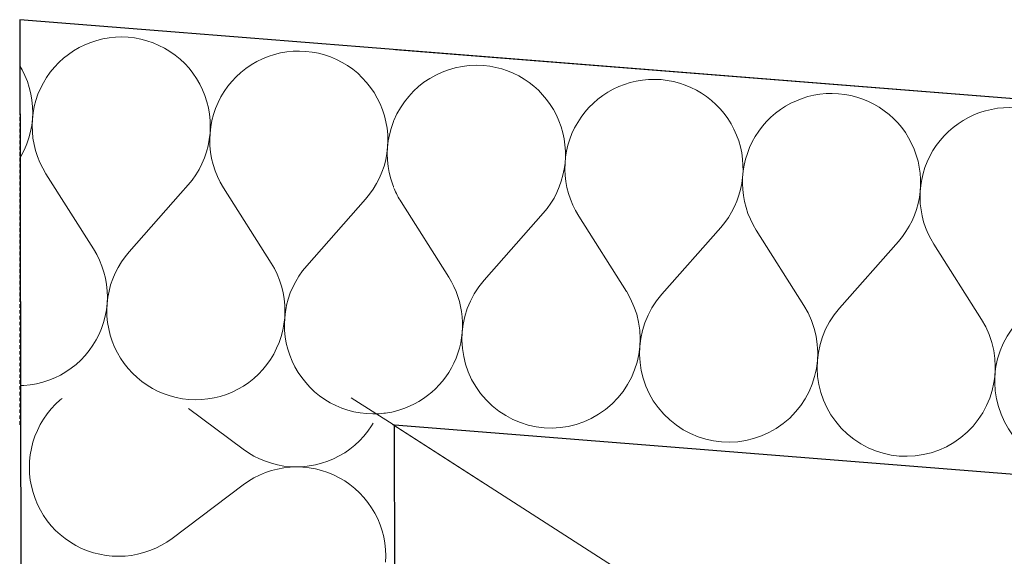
# Model space of a CAD drawing. Header units: millimetres. Extents: x -24674 to 2959, y -2716 to 20653.
# Tile 151 of 161: x -11148 to -10727, y 18761 to 18991. Entities that reach past the tile are written whole.
import ezdxf

# ---------------------------------------------------------------- set-up
doc = ezdxf.new("R2010")
doc.units = ezdxf.units.MM
doc.header["$MEASUREMENT"] = 0
for name, pattern in [('Wipeout_Contour', [1000, 0, -1000]), ('Čerchovaná', [450, 200, -117.5, 15, -117.5]), ('Čárkovaná S', [2.5, 1.5, -1])]:
    doc.linetypes.add(name, pattern=pattern)
for name, color, linetype in [('9._POHLED ZÁPADNÍ_1_2D prvky - obecné', 7, 'Continuous'), ('9._POHLED ZÁPADNÍ_1_Konstrukce - krov', 7, 'Continuous'), ('9._POHLED ZÁPADNÍ_1_Konstrukce - nosné', 7, 'Continuous'), ('9._POHLED ZÁPADNÍ_1_Kresby a obrázky', 7, 'Continuous'), ('9._POHLED ZÁPADNÍ_1_Nové_Konstrukce - nosné', 7, 'Continuous'), ('9._POHLED ZÁPADNÍ_1_Nové_Výplně - Povrchové', 7, 'Continuous'), ('9._POHLED ZÁPADNÍ_1_Nové_Výplně – Řezové', 7, 'Continuous'), ('9._POHLED ZÁPADNÍ_1_Výplně - Povrchové', 7, 'Continuous'), ('9._POHLED ZÁPADNÍ_1_VÝTAH VAR 1', 7, 'Continuous')]:
    doc.layers.add(name, color=color, linetype=linetype)

# ---------------------------------------------------------------- blocks, each defined once
blk = doc.blocks.new('*X14', base_point=(-27719.5, -6043.99))
at = {"layer": '9._POHLED ZÁPADNÍ_1_Nové_Výplně – Řezové', "color": 21, "linetype": 'Continuous', "lineweight": 20, "true_color": 0xffaaaa}
for p, q in [((-11131.7, 18972.43), (-11133.56, 18970.45)), ((-11131.54, 18972.57), (-11131.7, 18972.43)), ((-11147.33, 18969.3), (-11148.35, 18971.06)), ((-11146.13, 18966.86), (-11147.33, 18969.3)), ((-11135.29, 18968.35), (-11136.86, 18966.12)), ((-11133.56, 18970.45), (-11135.29, 18968.35)), ((-11145.11, 18964.34), (-11146.13, 18966.86)), ((-11144.27, 18961.75), (-11145.11, 18964.34)), ((-11138.26, 18963.8), (-11139.5, 18961.37)), ((-11136.86, 18966.12), (-11138.26, 18963.8)), ((-11143.62, 18959.11), (-11144.27, 18961.75)), ((-11143.16, 18956.43), (-11143.62, 18959.11)), ((-11140.56, 18958.87), (-11141.43, 18956.29)), ((-11139.5, 18961.37), (-11140.56, 18958.87)), ((-11142.89, 18953.72), (-11143.16, 18956.43)), ((-11141.43, 18956.29), (-11142.13, 18953.66)), ((-11142.94, 18948.28), (-11142.82, 18951)), ((-11142.63, 18950.99), (-11142.94, 18948.28)), ((-11142.82, 18951), (-11142.89, 18953.72)), ((-11142.13, 18953.66), (-11142.63, 18950.99)), ((-11143.25, 18945.58), (-11142.94, 18948.28)), ((-11142.94, 18948.28), (-11143.06, 18945.57)), ((-11144.46, 18940.28), (-11143.76, 18942.91)), ((-11143.76, 18942.91), (-11143.25, 18945.58)), ((-11143.06, 18945.57), (-11142.98, 18942.85)), ((-11142.98, 18942.85), (-11142.71, 18940.14)), ((-11146.4, 18935.2), (-11145.34, 18937.7)), ((-11145.34, 18937.7), (-11144.46, 18940.28)), ((-11142.71, 18940.14), (-11142.24, 18937.46)), ((-11147.64, 18932.78), (-11146.4, 18935.2)), ((-11142.24, 18937.46), (-11141.59, 18934.82)), ((-11141.59, 18934.82), (-11140.75, 18932.23)), ((-11148.28, 18931.72), (-11147.64, 18932.78)), ((-11140.75, 18932.23), (-11139.73, 18929.71)), ((-11139.73, 18929.71), (-11138.53, 18927.27)), ((-11138.53, 18927.27), (-11137.15, 18924.92)), ((-11116.78, 18892.73), (-11137.15, 18924.92)), ((-11101.59, 18891.52), (-11079.61, 18916.45)), ((-11115.41, 18890.38), (-11116.78, 18892.73)), ((-11101.59, 18891.52), (-11103.32, 18889.42)), ((-11114.21, 18887.94), (-11115.41, 18890.38)), ((-11113.19, 18885.42), (-11114.21, 18887.94)), ((-11104.89, 18887.2), (-11106.3, 18884.87)), ((-11103.32, 18889.42), (-11104.89, 18887.2)), ((-11112.35, 18882.83), (-11113.19, 18885.42)), ((-11106.3, 18884.87), (-11107.54, 18882.45)), ((-11111.69, 18880.19), (-11112.35, 18882.83)), ((-11111.23, 18877.51), (-11111.69, 18880.19)), ((-11108.6, 18879.94), (-11109.48, 18877.37)), ((-11107.54, 18882.45), (-11108.6, 18879.94)), ((-11110.96, 18874.8), (-11111.23, 18877.51)), ((-11110.88, 18872.08), (-11110.96, 18874.8)), ((-11110.18, 18874.74), (-11110.68, 18872.06)), ((-11109.48, 18877.37), (-11110.18, 18874.74)), ((-11111, 18869.36), (-11110.88, 18872.08)), ((-11110.68, 18872.06), (-11111, 18869.36)), ((-11111.81, 18863.99), (-11111.31, 18866.66)), ((-11111.31, 18866.66), (-11111, 18869.36)), ((-11111, 18869.36), (-11111.12, 18866.64)), ((-11111.12, 18866.64), (-11111.05, 18863.92)), ((-11035.05, 18863.32), (-11034.93, 18866.04)), ((-11034.73, 18866.03), (-11035.05, 18863.32)), ((-11034.93, 18866.04), (-11034.99, 18868.23)), ((-11034.43, 18867.62), (-11034.73, 18866.03)), ((-11112.5, 18861.35), (-11111.81, 18863.99)), ((-11111.05, 18863.92), (-11110.78, 18861.22)), ((-11035.36, 18860.62), (-11035.05, 18863.32)), ((-11035.05, 18863.32), (-11035.17, 18860.61)), ((-11114.44, 18856.27), (-11113.38, 18858.78)), ((-11113.38, 18858.78), (-11112.5, 18861.35)), ((-11110.78, 18861.22), (-11110.32, 18858.54)), ((-11110.32, 18858.54), (-11109.67, 18855.89)), ((-11036.55, 18855.32), (-11035.86, 18857.95)), ((-11035.86, 18857.95), (-11035.36, 18860.62)), ((-11035.17, 18860.61), (-11035.09, 18857.89)), ((-11035.09, 18857.89), (-11034.83, 18855.18)), ((-11117.08, 18851.52), (-11115.68, 18853.85)), ((-11115.68, 18853.85), (-11114.44, 18856.27)), ((-11109.67, 18855.89), (-11108.83, 18853.31)), ((-11037.43, 18852.74), (-11036.55, 18855.32)), ((-11034.83, 18855.18), (-11034.37, 18852.5)), ((-11120.37, 18847.19), (-11118.65, 18849.3)), ((-11118.65, 18849.3), (-11117.08, 18851.52)), ((-11108.83, 18853.31), (-11107.81, 18850.78)), ((-11107.81, 18850.78), (-11106.61, 18848.34)), ((-11039.73, 18847.81), (-11038.49, 18850.24)), ((-11038.49, 18850.24), (-11037.43, 18852.74)), ((-11034.37, 18852.5), (-11033.72, 18849.86)), ((-11033.72, 18849.86), (-11032.88, 18847.27)), ((-11124.25, 18843.38), (-11122.24, 18845.22)), ((-11122.24, 18845.22), (-11120.37, 18847.19)), ((-11106.61, 18848.34), (-11105.24, 18845.99)), ((-11105.24, 18845.99), (-11103.71, 18843.74)), ((-11042.7, 18843.26), (-11041.13, 18845.48)), ((-11041.13, 18845.48), (-11039.73, 18847.81)), ((-11032.88, 18847.27), (-11031.86, 18844.75)), ((-11128.63, 18840.15), (-11126.38, 18841.69)), ((-11126.38, 18841.69), (-11124.25, 18843.38)), ((-11103.71, 18843.74), (-11102.02, 18841.61)), ((-11102.02, 18841.61), (-11100.18, 18839.6)), ((-11046.29, 18839.18), (-11044.42, 18841.16)), ((-11044.42, 18841.16), (-11042.7, 18843.26)), ((-11031.86, 18844.75), (-11030.66, 18842.3)), ((-11030.66, 18842.3), (-11029.29, 18839.95)), ((-11138.53, 18835.72), (-11135.94, 18836.56)), ((-11135.94, 18836.56), (-11133.42, 18837.58)), ((-11133.42, 18837.58), (-11130.98, 18838.78)), ((-11130.98, 18838.78), (-11128.63, 18840.15)), ((-11100.18, 18839.6), (-11098.21, 18837.73)), ((-11098.21, 18837.73), (-11096.1, 18836.01)), ((-11050.43, 18835.65), (-11048.3, 18837.34)), ((-11048.3, 18837.34), (-11046.29, 18839.18)), ((-11029.29, 18839.95), (-11027.76, 18837.7)), ((-11027.76, 18837.7), (-11026.07, 18835.57)), ((-11148.11, 18834.3), (-11146.56, 18834.34)), ((-11146.56, 18834.34), (-11143.85, 18834.61)), ((-11143.85, 18834.61), (-11141.17, 18835.07)), ((-11141.17, 18835.07), (-11138.53, 18835.72)), ((-11096.1, 18836.01), (-11093.88, 18834.44)), ((-11093.88, 18834.44), (-11091.55, 18833.03)), ((-11091.55, 18833.03), (-11089.13, 18831.8)), ((-11057.47, 18831.55), (-11055.03, 18832.74)), ((-11055.03, 18832.74), (-11052.68, 18834.11)), ((-11052.68, 18834.11), (-11050.43, 18835.65)), ((-11026.07, 18835.57), (-11024.23, 18833.57)), ((-11024.23, 18833.57), (-11022.26, 18831.7)), ((-11089.13, 18831.8), (-11086.62, 18830.73)), ((-11086.62, 18830.73), (-11084.05, 18829.85)), ((-11084.05, 18829.85), (-11081.42, 18829.16)), ((-11081.42, 18829.16), (-11078.75, 18828.66)), ((-11078.75, 18828.66), (-11076.04, 18828.34)), ((-11076.04, 18828.34), (-11073.33, 18828.22)), ((-11073.33, 18828.22), (-11070.61, 18828.3)), ((-11070.61, 18828.3), (-11067.9, 18828.57)), ((-11067.9, 18828.57), (-11065.22, 18829.03)), ((-11065.22, 18829.03), (-11062.58, 18829.68)), ((-11062.58, 18829.68), (-11059.99, 18830.52)), ((-11059.99, 18830.52), (-11057.47, 18831.55)), ((-11022.26, 18831.7), (-11020.15, 18829.97)), ((-11020.15, 18829.97), (-11017.93, 18828.4)), ((-11017.93, 18828.4), (-11015.6, 18826.99)), ((-11015.6, 18826.99), (-11013.18, 18825.76)), ((-11013.18, 18825.76), (-11010.67, 18824.7)), ((-11010.67, 18824.7), (-11008.1, 18823.82)), ((-11008.1, 18823.82), (-11005.47, 18823.12)), ((-11005.47, 18823.12), (-11002.8, 18822.62)), ((-11002.8, 18822.62), (-11000.09, 18822.31)), ((-11000.09, 18822.31), (-10997.38, 18822.19)), ((-10997.38, 18822.19), (-10994.66, 18822.26)), ((-10994.66, 18822.26), (-10992.64, 18822.46))]:
    blk.add_line(p, q, dxfattribs=at)
blk = doc.blocks.new('*X15', base_point=(-27719.5, -6043.99))
at = {"layer": '9._POHLED ZÁPADNÍ_1_Nové_Výplně – Řezové', "color": 21, "linetype": 'Continuous', "lineweight": 20, "true_color": 0xffaaaa}
for p, q in [((-11120.52, 18980.06), (-11122.96, 18978.86)), ((-11118, 18981.08), (-11120.52, 18980.06)), ((-11115.41, 18981.92), (-11118, 18981.08)), ((-11112.77, 18982.58), (-11115.41, 18981.92)), ((-11110.09, 18983.04), (-11112.77, 18982.58)), ((-11107.38, 18983.31), (-11110.09, 18983.04)), ((-11104.66, 18983.38), (-11107.38, 18983.31)), ((-11101.94, 18983.26), (-11104.66, 18983.38)), ((-11099.24, 18982.95), (-11101.94, 18983.26)), ((-11096.57, 18982.45), (-11099.24, 18982.95)), ((-11093.94, 18981.75), (-11096.57, 18982.45)), ((-11091.36, 18980.87), (-11093.94, 18981.75)), ((-11088.86, 18979.81), (-11091.36, 18980.87)), ((-11086.44, 18978.58), (-11088.86, 18979.81)), ((-11127.56, 18975.96), (-11129.69, 18974.27)), ((-11125.31, 18977.49), (-11127.56, 18975.96)), ((-11122.96, 18978.86), (-11125.31, 18977.49)), ((-11084.11, 18977.17), (-11086.44, 18978.58)), ((-11081.88, 18975.6), (-11084.11, 18977.17)), ((-11079.78, 18973.87), (-11081.88, 18975.6)), ((-11039.46, 18975.89), (-11042.05, 18975.05)), ((-11036.82, 18976.54), (-11039.46, 18975.89)), ((-11034.14, 18977), (-11036.82, 18976.54)), ((-11031.43, 18977.27), (-11034.14, 18977)), ((-11028.71, 18977.34), (-11031.43, 18977.27)), ((-11025.99, 18977.23), (-11028.71, 18977.34)), ((-11023.29, 18976.91), (-11025.99, 18977.23)), ((-11020.62, 18976.41), (-11023.29, 18976.91)), ((-11017.99, 18975.72), (-11020.62, 18976.41)), ((-11015.41, 18974.84), (-11017.99, 18975.72)), ((-11129.69, 18974.27), (-11131.54, 18972.57)), ((-11077.8, 18972), (-11079.78, 18973.87)), ((-11075.97, 18970), (-11077.8, 18972)), ((-11049.36, 18971.46), (-11051.61, 18969.92)), ((-11047.01, 18972.83), (-11049.36, 18971.46)), ((-11044.57, 18974.02), (-11047.01, 18972.83)), ((-11042.05, 18975.05), (-11044.57, 18974.02)), ((-11012.91, 18973.77), (-11015.41, 18974.84)), ((-11010.48, 18972.54), (-11012.91, 18973.77)), ((-11008.16, 18971.13), (-11010.48, 18972.54)), ((-11074.28, 18967.87), (-11075.97, 18970)), ((-11072.74, 18965.62), (-11074.28, 18967.87)), ((-11053.74, 18968.23), (-11055.74, 18966.39)), ((-11051.61, 18969.92), (-11053.74, 18968.23)), ((-11005.93, 18969.56), (-11008.16, 18971.13)), ((-11003.83, 18967.84), (-11005.93, 18969.56)), ((-11001.85, 18965.97), (-11003.83, 18967.84)), ((-11071.38, 18963.27), (-11072.74, 18965.62)), ((-11070.18, 18960.82), (-11071.38, 18963.27)), ((-11057.61, 18964.41), (-11059.34, 18962.31)), ((-11055.74, 18966.39), (-11057.61, 18964.41)), ((-11000.02, 18963.96), (-11001.85, 18965.97)), ((-10998.33, 18961.83), (-11000.02, 18963.96)), ((-11069.16, 18958.3), (-11070.18, 18960.82)), ((-11060.9, 18960.09), (-11062.31, 18957.76)), ((-11059.34, 18962.31), (-11060.9, 18960.09)), ((-10996.79, 18959.58), (-10998.33, 18961.83)), ((-10995.43, 18957.23), (-10996.79, 18959.58)), ((-11068.32, 18955.71), (-11069.16, 18958.3)), ((-11067.67, 18953.07), (-11068.32, 18955.71)), ((-11063.55, 18955.33), (-11064.61, 18952.83)), ((-11062.31, 18957.76), (-11063.55, 18955.33)), ((-10994.23, 18954.79), (-10995.43, 18957.23)), ((-10993.21, 18952.26), (-10994.23, 18954.79)), ((-11067.21, 18950.39), (-11067.67, 18953.07)), ((-11066.94, 18947.68), (-11067.21, 18950.39)), ((-11065.48, 18950.25), (-11066.18, 18947.62)), ((-11064.61, 18952.83), (-11065.48, 18950.25)), ((-10992.37, 18949.68), (-10993.21, 18952.26)), ((-11066.87, 18944.96), (-11066.94, 18947.68)), ((-11066.18, 18947.62), (-11066.68, 18944.95)), ((-10991.72, 18947.03), (-10992.37, 18949.68)), ((-10991.26, 18944.35), (-10991.72, 18947.03)), ((-10988.65, 18946.79), (-10989.53, 18944.21)), ((-10988.31, 18947.61), (-10988.65, 18946.79)), ((-11067.3, 18939.54), (-11066.99, 18942.25)), ((-11066.99, 18942.25), (-11067.11, 18939.53)), ((-11066.99, 18942.25), (-11066.87, 18944.96)), ((-11066.68, 18944.95), (-11066.99, 18942.25)), ((-10990.99, 18941.64), (-10991.26, 18944.35)), ((-10989.53, 18944.21), (-10990.23, 18941.58)), ((-11067.81, 18936.87), (-11067.3, 18939.54)), ((-11067.11, 18939.53), (-11067.03, 18936.81)), ((-10991.04, 18936.21), (-10990.92, 18938.93)), ((-10990.73, 18938.91), (-10991.04, 18936.21)), ((-10990.92, 18938.93), (-10990.99, 18941.64)), ((-10990.23, 18941.58), (-10990.73, 18938.91)), ((-11069.39, 18931.67), (-11068.5, 18934.24)), ((-11068.5, 18934.24), (-11067.81, 18936.87)), ((-11067.03, 18936.81), (-11066.76, 18934.1)), ((-11066.76, 18934.1), (-11066.29, 18931.42)), ((-10991.86, 18930.83), (-10991.35, 18933.51)), ((-10991.35, 18933.51), (-10991.04, 18936.21)), ((-10991.04, 18936.21), (-10991.16, 18933.49)), ((-10991.16, 18933.49), (-10991.08, 18930.77)), ((-11070.45, 18929.16), (-11069.39, 18931.67)), ((-11066.29, 18931.42), (-11065.64, 18928.78)), ((-10992.55, 18928.2), (-10991.86, 18930.83)), ((-10991.08, 18930.77), (-10990.81, 18928.06)), ((-11073.1, 18924.41), (-11071.69, 18926.74)), ((-11071.69, 18926.74), (-11070.45, 18929.16)), ((-11065.64, 18928.78), (-11064.8, 18926.19)), ((-11064.8, 18926.19), (-11063.78, 18923.67)), ((-10994.5, 18923.12), (-10993.44, 18925.63)), ((-10993.44, 18925.63), (-10992.55, 18928.2)), ((-10990.81, 18928.06), (-10990.34, 18925.38)), ((-10990.34, 18925.38), (-10989.69, 18922.74)), ((-11076.39, 18920.09), (-11074.67, 18922.19)), ((-11074.67, 18922.19), (-11073.1, 18924.41)), ((-11063.78, 18923.67), (-11062.58, 18921.23)), ((-11062.58, 18921.23), (-11061.2, 18918.88)), ((-10995.74, 18920.7), (-10994.5, 18923.12)), ((-10989.69, 18922.74), (-10988.85, 18920.15)), ((-11079.61, 18916.45), (-11076.39, 18920.09)), ((-11040.83, 18886.69), (-11061.2, 18918.88)), ((-10998.72, 18916.15), (-10997.15, 18918.37)), ((-10997.15, 18918.37), (-10995.74, 18920.7)), ((-10988.85, 18920.15), (-10988.26, 18918.7)), ((-11025.64, 18885.48), (-11000.44, 18914.05)), ((-11000.44, 18914.05), (-10998.72, 18916.15)), ((-11039.46, 18884.34), (-11040.83, 18886.69)), ((-11038.26, 18881.9), (-11039.46, 18884.34)), ((-11027.37, 18883.38), (-11028.94, 18881.16)), ((-11025.64, 18885.48), (-11027.37, 18883.38)), ((-11037.24, 18879.38), (-11038.26, 18881.9)), ((-11036.4, 18876.79), (-11037.24, 18879.38)), ((-11030.35, 18878.83), (-11031.59, 18876.41)), ((-11028.94, 18881.16), (-11030.35, 18878.83)), ((-11035.74, 18874.15), (-11036.4, 18876.79)), ((-11031.59, 18876.41), (-11032.65, 18873.9)), ((-11035.28, 18871.47), (-11035.74, 18874.15)), ((-11035.01, 18868.76), (-11035.28, 18871.47)), ((-11033.53, 18871.33), (-11034.23, 18868.7)), ((-11032.65, 18873.9), (-11033.53, 18871.33)), ((-11034.99, 18868.23), (-11035.01, 18868.76)), ((-11034.23, 18868.7), (-11034.43, 18867.62)), ((-10992.64, 18822.46), (-10991.95, 18822.53)), ((-10991.95, 18822.53), (-10989.27, 18822.99)), ((-10989.27, 18822.99), (-10988.09, 18823.29))]:
    blk.add_line(p, q, dxfattribs=at)
blk = doc.blocks.new('*X16', base_point=(-27719.5, -6043.99))
at = {"layer": '9._POHLED ZÁPADNÍ_1_Nové_Výplně – Řezové', "color": 21, "linetype": 'Continuous', "lineweight": 20, "true_color": 0xffaaaa}
for p, q in [((-10964.88, 18880.65), (-10985.25, 18912.84)), ((-10949.69, 18879.44), (-10924.49, 18908.01)), ((-10888.93, 18874.61), (-10909.3, 18906.8)), ((-10873.74, 18873.41), (-10848.54, 18901.97)), ((-10812.98, 18868.58), (-10833.35, 18900.77)), ((-10797.79, 18867.37), (-10772.59, 18895.94)), ((-10737.03, 18862.54), (-10757.4, 18894.73))]:
    blk.add_line(p, q, dxfattribs=at)
for centre, start, end in [((-10953.06, 18933.21), 85.4546, 157.7091), ((-10953.06, 18933.21), 318.5847, 85.4546), ((-10877.11, 18927.17), 85.4546, 212.3245), ((-10877.11, 18927.17), 318.5847, 85.4546), ((-10801.16, 18921.14), 85.4546, 212.3245), ((-10801.16, 18921.14), 318.5847, 85.4546), ((-10725.21, 18915.1), 85.4546, 212.3245), ((-10953.06, 18933.21), 202.4941, 212.3245), ((-10997.07, 18860.28), 283.643, 32.3245), ((-10921.12, 18854.24), 138.5847, 32.3245), ((-10845.17, 18848.2), 138.5847, 32.3245), ((-10769.22, 18842.17), 138.5847, 32.3245), ((-10693.27, 18836.13), 138.5847, 32.3245)]:
    blk.add_arc(centre, 38.1, start, end, dxfattribs=at)
blk = doc.blocks.new('*X21', base_point=(-27719.5, -6043.99))
at = {"layer": '9._POHLED ZÁPADNÍ_1_Nové_Výplně – Řezové', "color": 21, "linetype": 'Continuous', "lineweight": 20, "true_color": 0xffaaaa}
for p, q in [((-11131.13, 18828.14), (-11133.12, 18826.29)), ((-11130.28, 18828.83), (-11131.13, 18828.14)), ((-11134.97, 18824.29), (-11136.67, 18822.17)), ((-11133.12, 18826.29), (-11134.97, 18824.29)), ((-11052.82, 18807.1), (-11076.14, 18824.53)), ((-11138.22, 18819.94), (-11139.61, 18817.59)), ((-11136.67, 18822.17), (-11138.22, 18819.94)), ((-11139.61, 18817.59), (-11140.82, 18815.16)), ((-10999.49, 18814.84), (-10997.94, 18817.07)), ((-10997.94, 18817.07), (-10997.24, 18818.26)), ((-11141.86, 18812.64), (-11142.71, 18810.06)), ((-11140.82, 18815.16), (-11141.86, 18812.64)), ((-11003.04, 18810.72), (-11001.19, 18812.71)), ((-11001.19, 18812.71), (-10999.49, 18814.84)), ((-11143.38, 18807.42), (-11143.86, 18804.75)), ((-11142.71, 18810.06), (-11143.38, 18807.42)), ((-11052.82, 18807.1), (-11050.59, 18805.55)), ((-11009.38, 18805.6), (-11007.15, 18807.15)), ((-11007.15, 18807.15), (-11005.03, 18808.86)), ((-11005.03, 18808.86), (-11003.04, 18810.72)), ((-11143.86, 18804.75), (-11144.14, 18802.04)), ((-11050.59, 18805.55), (-11048.25, 18804.17)), ((-11048.25, 18804.17), (-11045.81, 18802.95)), ((-11045.81, 18802.95), (-11043.3, 18801.91)), ((-11016.66, 18801.94), (-11014.15, 18802.99)), ((-11014.15, 18802.99), (-11011.72, 18804.21)), ((-11011.72, 18804.21), (-11009.38, 18805.6)), ((-11144.14, 18802.04), (-11144.24, 18799.32)), ((-11144.24, 18799.32), (-11144.14, 18796.6)), ((-11043.3, 18801.91), (-11040.71, 18801.06)), ((-11040.71, 18801.06), (-11038.08, 18800.39)), ((-11038.07, 18798.63), (-11040.71, 18797.95)), ((-11038.08, 18800.39), (-11035.4, 18799.91)), ((-11035.4, 18799.12), (-11038.07, 18798.63)), ((-11035.4, 18799.91), (-11032.69, 18799.62)), ((-11032.69, 18799.42), (-11035.4, 18799.12)), ((-11032.69, 18799.62), (-11029.98, 18799.52)), ((-11029.98, 18799.52), (-11032.69, 18799.42)), ((-11029.98, 18799.52), (-11027.26, 18799.62)), ((-11027.26, 18799.43), (-11029.98, 18799.52)), ((-11027.26, 18799.62), (-11024.55, 18799.92)), ((-11024.55, 18799.15), (-11027.26, 18799.43)), ((-11024.55, 18799.92), (-11021.88, 18800.4)), ((-11021.87, 18798.67), (-11024.55, 18799.15)), ((-11021.88, 18800.4), (-11019.24, 18801.08)), ((-11019.24, 18798.01), (-11021.87, 18798.67)), ((-11019.24, 18801.08), (-11016.66, 18801.94)), ((-11144.14, 18796.6), (-11143.84, 18793.9)), ((-11048.23, 18794.82), (-11050.56, 18793.42)), ((-11045.8, 18796.04), (-11048.23, 18794.82)), ((-11043.29, 18797.09), (-11045.8, 18796.04)), ((-11040.71, 18797.95), (-11043.29, 18797.09)), ((-11016.65, 18797.15), (-11019.24, 18798.01)), ((-11014.14, 18796.12), (-11016.65, 18797.15)), ((-11011.7, 18794.9), (-11014.14, 18796.12)), ((-11009.36, 18793.52), (-11011.7, 18794.9)), ((-11143.84, 18793.9), (-11143.35, 18791.22)), ((-11143.35, 18791.22), (-11142.67, 18788.59)), ((-11052.8, 18791.86), (-11083.23, 18768.95)), ((-11050.56, 18793.42), (-11052.8, 18791.86)), ((-11007.12, 18791.97), (-11009.36, 18793.52)), ((-11005, 18790.27), (-11007.12, 18791.97)), ((-11003, 18788.42), (-11005, 18790.27)), ((-11142.67, 18788.59), (-11141.81, 18786.01)), ((-11141.81, 18786.01), (-11140.76, 18783.5)), ((-11001.15, 18786.44), (-11003, 18788.42)), ((-10999.43, 18784.32), (-11001.15, 18786.44)), ((-11140.76, 18783.5), (-11139.54, 18781.07)), ((-10997.88, 18782.09), (-10999.43, 18784.32)), ((-10996.48, 18779.75), (-10997.88, 18782.09)), ((-11139.54, 18781.07), (-11138.15, 18778.73)), ((-11138.15, 18778.73), (-11136.59, 18776.5)), ((-10995.26, 18777.32), (-10996.48, 18779.75)), ((-11136.59, 18776.5), (-11134.88, 18774.38)), ((-11134.88, 18774.38), (-11133.02, 18772.4)), ((-10994.22, 18774.81), (-10995.26, 18777.32)), ((-10993.35, 18772.23), (-10994.22, 18774.81)), ((-11133.02, 18772.4), (-11131.03, 18770.55)), ((-11131.03, 18770.55), (-11128.91, 18768.84)), ((-10992.67, 18769.6), (-10993.35, 18772.23)), ((-10992.19, 18766.92), (-10992.67, 18769.6)), ((-11128.91, 18768.84), (-11126.67, 18767.3)), ((-11126.67, 18767.3), (-11124.33, 18765.91)), ((-11124.33, 18765.91), (-11121.89, 18764.7)), ((-11090.23, 18764.78), (-11087.8, 18766)), ((-11087.8, 18766), (-11085.46, 18767.4)), ((-11085.46, 18767.4), (-11083.23, 18768.95)), ((-10991.89, 18764.21), (-10992.19, 18766.92)), ((-11121.89, 18764.7), (-11119.37, 18763.67)), ((-11119.37, 18763.67), (-11116.79, 18762.81)), ((-11116.79, 18762.81), (-11114.15, 18762.15)), ((-11114.15, 18762.15), (-11111.47, 18761.67)), ((-11111.47, 18761.67), (-11108.77, 18761.38)), ((-11108.77, 18761.38), (-11106.05, 18761.29)), ((-11106.05, 18761.29), (-11103.33, 18761.4)), ((-11103.33, 18761.4), (-11100.63, 18761.69)), ((-11100.63, 18761.69), (-11097.95, 18762.18)), ((-11097.95, 18762.18), (-11095.32, 18762.86)), ((-11095.32, 18762.86), (-11092.74, 18763.73)), ((-11092.74, 18763.73), (-11090.23, 18764.78)), ((-10991.79, 18761.5), (-10991.89, 18764.21)), ((-10991.88, 18758.78), (-10991.79, 18761.5))]:
    blk.add_line(p, q, dxfattribs=at)

msp = doc.modelspace()

# ---------------------------------------------------------------- linework, layer by layer
at = {"layer": '9._POHLED ZÁPADNÍ_1_Kresby a obrázky', "color": 7, "linetype": 'Čárkovaná S', "lineweight": 13}
for p, q in [((-10994.66, 18817.65), (-10994.66, 18978.09)), ((-10988.66, 18817.58), (-10988.67, 18978.01))]:
    msp.add_line(p, q, dxfattribs=at)

# ---------------------------------------------------------------- next in the draw order: wipeouts: each hides what was drawn before it
at = {"color": 254, "linetype": 'Wipeout_Contour', "lineweight": 0, "ltscale": 65694.246812}
msp.add_wipeout([(-10988.08, 18817.53), (-11148.39, 18990.78), (-11148.1, 18830.25)], dxfattribs=at).dxf.layer = '9._POHLED ZÁPADNÍ_1_Nové_Výplně - Povrchové'

# ---------------------------------------------------------------- next in the draw order: wipeouts: each hides what was drawn before it
at = {"color": 254, "linetype": 'Wipeout_Contour', "lineweight": 0, "ltscale": 65742.328064}
msp.add_wipeout([(-11148.39, 18990.78), (-10988.08, 18817.53), (-10988.36, 18978.06)], dxfattribs=at).dxf.layer = '9._POHLED ZÁPADNÍ_1_Nové_Výplně - Povrchové'

# ---------------------------------------------------------------- next in the draw order: linework, layer by layer
at = {"layer": '9._POHLED ZÁPADNÍ_1_Nové_Konstrukce - nosné', "color": 1, "linetype": 'Continuous', "lineweight": 25, "flags": 128}
msp.add_lwpolyline([(-11148.39, 18990.78), (-11148.1, 18830.25)], dxfattribs=at)

# ---------------------------------------------------------------- next in the draw order: wipeouts: each hides what was drawn before it
at = {"color": 254, "linetype": 'Wipeout_Contour', "lineweight": 0, "ltscale": 79825.826241}
msp.add_wipeout([(-321.69, 18130.07), (-10988.36, 18978.06), (-10988.08, 18817.53), (-321.69, 17969.56)], dxfattribs=at).dxf.layer = '9._POHLED ZÁPADNÍ_1_Nové_Výplně - Povrchové'

# ---------------------------------------------------------------- next in the draw order: linework, layer by layer
at = {"layer": '9._POHLED ZÁPADNÍ_1_Nové_Konstrukce - nosné', "color": 1, "linetype": 'Continuous', "lineweight": 25, "flags": 128}
for points in [[(-321.69, 18130.07), (-11148.39, 18990.78)], [(-10988.08, 18817.53), (-321.69, 17969.56)]]:
    msp.add_lwpolyline(points, dxfattribs=at)

# ---------------------------------------------------------------- next in the draw order: wipeouts: each hides what was drawn before it
at = {"color": 254, "linetype": 'Wipeout_Contour', "lineweight": 0, "ltscale": 72283.801497}
msp.add_wipeout([(-11148.1, 18830.25), (-11130.82, 9083.32), (-10970.82, 9083.6), (-10988.08, 18817.53)], dxfattribs=at).dxf.layer = '9._POHLED ZÁPADNÍ_1_Nové_Výplně - Povrchové'

# ---------------------------------------------------------------- next in the draw order: linework, layer by layer
at = {"layer": '9._POHLED ZÁPADNÍ_1_Nové_Konstrukce - nosné', "color": 1, "linetype": 'Continuous', "lineweight": 25, "flags": 128}
for points in [[(-11148.1, 18830.25), (-11130.82, 9083.32)], [(-10970.82, 9083.6), (-10988.08, 18817.53)]]:
    msp.add_lwpolyline(points, dxfattribs=at)

# ---------------------------------------------------------------- next in the draw order: wipeouts: each hides what was drawn before it
at = {"color": 254, "linetype": 'Wipeout_Contour', "lineweight": 0, "ltscale": 64470.851087}
msp.add_wipeout([(-10988.66, 18817.58), (-10536.56, 18330.21), (-10538.5, 18781.79)], dxfattribs=at).dxf.layer = '9._POHLED ZÁPADNÍ_1_Výplně - Povrchové'

# ---------------------------------------------------------------- next in the draw order: wipeouts: each hides what was drawn before it
at = {"color": 254, "linetype": 'Wipeout_Contour', "lineweight": 0, "ltscale": 64334.592912}
msp.add_wipeout([(-10536.56, 18330.21), (-10988.66, 18817.58), (-10986.72, 18366)], dxfattribs=at).dxf.layer = '9._POHLED ZÁPADNÍ_1_Výplně - Povrchové'

# ---------------------------------------------------------------- next in the draw order: linework, layer by layer
at = {"layer": '9._POHLED ZÁPADNÍ_1_Konstrukce - nosné', "color": 251, "linetype": 'Continuous', "lineweight": 20, "true_color": 0x6a6a6a, "flags": 128}
for points in [[(-10988.66, 18817.58), (-10538.5, 18781.79)], [(-10988.66, 18817.58), (-10946.75, 9064.83)]]:
    msp.add_lwpolyline(points, dxfattribs=at)

# ---------------------------------------------------------------- next in the draw order: wipeouts: each hides what was drawn before it
at = {"color": 254, "linetype": 'Wipeout_Contour', "lineweight": 0, "ltscale": 65694.246812}
msp.add_wipeout([(-10988.08, 18817.53), (-11148.39, 18990.78), (-11148.1, 18830.25)], dxfattribs=at).dxf.layer = '9._POHLED ZÁPADNÍ_1_Nové_Výplně – Řezové'

# ---------------------------------------------------------------- next in the draw order: block references
at = {"layer": '9._POHLED ZÁPADNÍ_1_VÝTAH VAR 1', "color": 9, "linetype": 'Continuous', "lineweight": 13}
msp.add_blockref('*X14', (-27719.5, -6043.99), dxfattribs=at)

# ---------------------------------------------------------------- next in the draw order: wipeouts: each hides what was drawn before it
at = {"color": 254, "linetype": 'Wipeout_Contour', "lineweight": 0, "ltscale": 65742.328064}
msp.add_wipeout([(-11148.39, 18990.78), (-10988.08, 18817.53), (-10988.36, 18978.06)], dxfattribs=at).dxf.layer = '9._POHLED ZÁPADNÍ_1_Nové_Výplně – Řezové'

# ---------------------------------------------------------------- next in the draw order: linework, layer by layer
at = {"layer": '9._POHLED ZÁPADNÍ_1_Nové_Konstrukce - nosné', "color": 1, "linetype": 'Continuous', "lineweight": 25, "flags": 128}
msp.add_lwpolyline([(-11148.39, 18990.78), (-11148.1, 18830.25)], dxfattribs=at)

# ---------------------------------------------------------------- next in the draw order: block references
at = {"layer": '9._POHLED ZÁPADNÍ_1_VÝTAH VAR 1', "color": 9, "linetype": 'Continuous', "lineweight": 13}
msp.add_blockref('*X15', (-27719.5, -6043.99), dxfattribs=at)

# ---------------------------------------------------------------- next in the draw order: wipeouts: each hides what was drawn before it
at = {"color": 254, "linetype": 'Wipeout_Contour', "lineweight": 0, "ltscale": 79825.826241}
msp.add_wipeout([(-321.69, 18130.07), (-10988.36, 18978.06), (-10988.08, 18817.53), (-321.69, 17969.56)], dxfattribs=at).dxf.layer = '9._POHLED ZÁPADNÍ_1_Nové_Výplně – Řezové'

# ---------------------------------------------------------------- next in the draw order: linework, layer by layer
at = {"layer": '9._POHLED ZÁPADNÍ_1_Nové_Konstrukce - nosné', "color": 1, "linetype": 'Continuous', "lineweight": 25, "flags": 128}
for points in [[(-321.69, 18130.07), (-11148.39, 18990.78)], [(-10988.08, 18817.53), (-321.69, 17969.56)]]:
    msp.add_lwpolyline(points, dxfattribs=at)

# ---------------------------------------------------------------- next in the draw order: block references
at = {"layer": '9._POHLED ZÁPADNÍ_1_VÝTAH VAR 1', "color": 9, "linetype": 'Continuous', "lineweight": 13}
msp.add_blockref('*X16', (-27719.5, -6043.99), dxfattribs=at)

# ---------------------------------------------------------------- next in the draw order: wipeouts: each hides what was drawn before it
at = {"color": 254, "linetype": 'Wipeout_Contour', "lineweight": 0, "ltscale": 72283.801497}
msp.add_wipeout([(-11148.1, 18830.25), (-11130.82, 9083.32), (-10970.82, 9083.6), (-10988.08, 18817.53)], dxfattribs=at).dxf.layer = '9._POHLED ZÁPADNÍ_1_Nové_Výplně – Řezové'

# ---------------------------------------------------------------- next in the draw order: linework, layer by layer
at = {"layer": '9._POHLED ZÁPADNÍ_1_2D prvky - obecné', "color": 214, "linetype": 'Čerchovaná', "lineweight": 20}
msp.add_line((-4140.89, 14406.18), (-10988.66, 18817.58), dxfattribs=at)
at = {"layer": '9._POHLED ZÁPADNÍ_1_Konstrukce - krov', "color": 8, "linetype": 'Čerchovaná', "lineweight": 13}
msp.add_line((-11006.59, 18829.13), (-4140.89, 14406.18), dxfattribs=at)
at = {"layer": '9._POHLED ZÁPADNÍ_1_Kresby a obrázky', "color": 255, "linetype": 'Čárkovaná S', "lineweight": 0}
msp.add_line((-11148.38, 18817.58), (-11148.39, 18978.01), dxfattribs=at)
at = {"layer": '9._POHLED ZÁPADNÍ_1_Nové_Konstrukce - nosné', "color": 1, "linetype": 'Continuous', "lineweight": 25, "flags": 128}
for points in [[(-11148.1, 18830.25), (-11130.82, 9083.32)], [(-10970.82, 9083.6), (-10988.08, 18817.53)]]:
    msp.add_lwpolyline(points, dxfattribs=at)

# ---------------------------------------------------------------- next in the draw order: block references
at = {"layer": '9._POHLED ZÁPADNÍ_1_VÝTAH VAR 1', "color": 9, "linetype": 'Continuous', "lineweight": 13}
msp.add_blockref('*X21', (-27719.5, -6043.99), dxfattribs=at)

doc.saveas('drawing.dxf')
